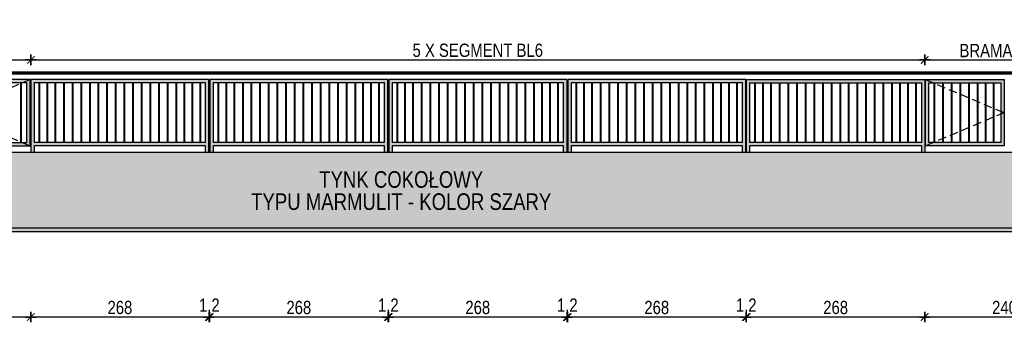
# Model space of a CAD drawing. Header units: millimetres. Extents: x 110792 to 170831, y 17890 to 25890.
# Tile 9 of 44: x 160023 to 161505, y 19734 to 20189. Entities that reach past the tile are written whole.
import ezdxf

# ---------------------------------------------------------------- set-up
doc = ezdxf.new("R2010")
doc.units = ezdxf.units.MM
doc.linetypes.add('DASHEDX2', pattern=[38.1, 25.4, -12.7])
doc.layers.get('DEFPOINTS').update_dxf_attribs({"lineweight": 9})
for name, color, linetype in [('_HSA_HATCH ELEWACJA', 8, 'Continuous'), ('_HSA_OPIS', 43, 'Continuous'), ('_HSA_PRZERYWANE', 153, 'DASHEDX2'), ('_HSA_WIDOKOWE', 1, 'Continuous'), ('_HSA_WIDOKOWE_CIENKIE', 8, 'Continuous'), ('_HSA_WYM_100', 141, 'Continuous'), ('_HSA_ŚCIANY_DZIAŁOWE', 6, 'Continuous')]:
    doc.layers.add(name, color=color, linetype=linetype)
doc.styles.add('ARIAL_100', font='Arial.ttf', dxfattribs={"width": 0.8, "height": 20})
doc.dimstyles.new('WYM_WEWN_100', dxfattribs={"dimtxt": 20, "dimasz": 2, "dimexe": 10, "dimexo": 0, "dimgap": 4, "dimtad": 1, "dimdec": 1, "dimrnd": 0.1, "dimtxsty": 'ARIAL_100', "dimblk": 'Wym-03', "dimcen": 0, "dimdle": 10, "dimse1": 1, "dimse2": 1, "dimclrt": 256, "dimazin": 2, "dimtfac": 1, "dimtdec": 1, "dimtix": 1, "dimtmove": 2, "dimatfit": 0, "dimfxl": 1, "dimtolj": 1, "dimtzin": 0, "dimarcsym": 0})

# ---------------------------------------------------------------- blocks, each defined once
blk = doc.blocks.new('A$C040a93fc')
at = {"true_color": 0xfffffe}
h = blk.add_hatch(color=7, dxfattribs=at)
h.dxf.hatch_style = 1
h.paths.add_polyline_path([(624.9, 110), (624.9, 10), (743.4, 10), (743.4, 110)])
h.paths.add_polyline_path([(629.9, 105), (738.4, 105), (738.4, 15), (629.9, 15)], flags=16)
h = blk.add_hatch(color=7, dxfattribs=at)
h.dxf.hatch_style = 1
h.paths.add_polyline_path([(744.4, 0), (749.4, 0), (749.4, 10), (1007.4, 10), (1007.4, 0), (1012.4, 0), (1012.4, 110), (744.4, 110)])
h.paths.add_polyline_path([(749.4, 105), (1007.4, 105), (1007.4, 15), (749.4, 15)], flags=16)
h = blk.add_hatch(color=7, dxfattribs=at)
h.dxf.hatch_style = 1
h.paths.add_polyline_path([(1013.6, 0), (1018.6, 0), (1018.6, 10), (1276.6, 10), (1276.6, 0), (1281.6, 0), (1281.6, 110), (1013.6, 110)])
h.paths.add_polyline_path([(1018.6, 105), (1276.6, 105), (1276.6, 15), (1018.6, 15)], flags=16)
h = blk.add_hatch(color=7, dxfattribs=at)
h.dxf.hatch_style = 1
h.paths.add_polyline_path([(1282.8, 0), (1287.8, 0), (1287.8, 10), (1545.8, 10), (1545.8, 0), (1550.8, 0), (1550.8, 110), (1282.8, 110)])
h.paths.add_polyline_path([(1287.8, 105), (1545.8, 105), (1545.8, 15), (1287.8, 15)], flags=16)
h = blk.add_hatch(color=7, dxfattribs=at)
h.dxf.hatch_style = 1
h.paths.add_polyline_path([(1552.1, 0), (1557.1, 0), (1557.1, 10), (1815.1, 10), (1815.1, 0), (1820.1, 0), (1820.1, 110), (1552.1, 110)])
h.paths.add_polyline_path([(1557.1, 105), (1815.1, 105), (1815.1, 15), (1557.1, 15)], flags=16)
h = blk.add_hatch(color=7, dxfattribs=at)
h.dxf.hatch_style = 1
h.paths.add_polyline_path([(1821.3, 110), (1821.3, 0), (1826.3, 0), (1826.3, 10), (2084.3, 10), (2084.3, 0), (2089.3, 0), (2089.3, 110)])
h.paths.add_polyline_path([(2084.3, 105), (2084.3, 15), (1826.3, 15), (1826.3, 105)], flags=16)
h = blk.add_hatch(color=7, dxfattribs=at)
h.dxf.hatch_style = 1
h.paths.add_polyline_path([(2090.3, 110), (2090.3, 10), (2208.8, 10), (2208.8, 110)])
h.paths.add_polyline_path([(2203.8, 105), (2203.8, 15), (2095.3, 15), (2095.3, 105)], flags=16)
at = {"ltscale": 10}
for p, q in [((1550.8, 110), (1550.8, 0)), ((1007.4, 15), (749.4, 15)), ((1276.6, 15), (1018.6, 15)), ((1545.8, 15), (1287.8, 15)), ((1815.1, 15), (1557.1, 15)), ((2084.3, 15), (1826.3, 15)), ((1007.4, 10), (749.4, 10)), ((1276.6, 10), (1018.6, 10)), ((1545.8, 10), (1287.8, 10)), ((1815.1, 10), (1557.1, 10)), ((2084.3, 10), (1826.3, 10))]:
    blk.add_line(p, q, dxfattribs=at)
for points in [[(624.9, 10), (743.4, 10), (743.4, 110), (624.9, 110)], [(629.9, 15), (738.4, 15), (738.4, 105), (629.9, 105)], [(2208.8, 10), (2090.3, 10), (2090.3, 110), (2208.8, 110)], [(2203.8, 15), (2095.3, 15), (2095.3, 105), (2203.8, 105)]]:
    blk.add_lwpolyline(points, close=True)
for points in [[(1012.4, 0), (1012.4, 110), (744.4, 110), (744.4, 0)], [(1007.4, 15), (1007.4, 105), (749.4, 105), (749.4, 15)], [(1281.6, 0), (1281.6, 110), (1013.6, 110), (1013.6, 0)], [(1276.6, 15), (1276.6, 105), (1018.6, 105), (1018.6, 15)], [(1550.8, 110), (1282.8, 110), (1282.8, 0)], [(1545.8, 15), (1545.8, 105), (1287.8, 105), (1287.8, 15)], [(1820.1, 0), (1820.1, 110), (1552.1, 110), (1552.1, 0)], [(1815.1, 15), (1815.1, 105), (1557.1, 105), (1557.1, 15)], [(1821.3, 0), (1821.3, 110), (2089.3, 110), (2089.3, 0)], [(1826.3, 15), (1826.3, 105), (2084.3, 105), (2084.3, 15)], [(749.4, 10), (749.4, 0)], [(1007.4, 0), (1007.4, 10)], [(1018.6, 10), (1018.6, 0)], [(1276.6, 0), (1276.6, 10)], [(1287.8, 10), (1287.8, 0)], [(1545.8, 0), (1545.8, 10)], [(1557.1, 10), (1557.1, 0)], [(1815.1, 0), (1815.1, 10)], [(1826.3, 0), (1826.3, 10)], [(2084.3, 10), (2084.3, 0)]]:
    blk.add_lwpolyline(points, dxfattribs=at)
at = {"layer": '_HSA_PRZERYWANE', "ltscale": 0.5}
for points in [[(743.4, 110), (624.9, 60), (743.4, 10)], [(2090.3, 110), (2208.8, 60), (2090.3, 10)]]:
    blk.add_lwpolyline(points, dxfattribs=at)
at = {"layer": '_HSA_WIDOKOWE_CIENKIE'}
for p, q in [((729.1, 15), (729.1, 105)), ((730.1, 15), (730.1, 105)), ((756.9, 15), (756.9, 105)), ((757.9, 15), (757.9, 105)), ((768.9, 15), (768.9, 105)), ((769.9, 15), (769.9, 105)), ((780.9, 15), (780.9, 105)), ((781.9, 15), (781.9, 105)), ((793.9, 15), (793.9, 105)), ((794.9, 15), (794.9, 105)), ((806.9, 15), (806.9, 105)), ((807.9, 15), (807.9, 105)), ((819.9, 15), (819.9, 105)), ((820.9, 15), (820.9, 105)), ((832.9, 15), (832.9, 105)), ((833.9, 15), (833.9, 105)), ((845.9, 15), (845.9, 105)), ((846.9, 15), (846.9, 105)), ((858.9, 15), (858.9, 105)), ((859.9, 15), (859.9, 105)), ((871.9, 15), (871.9, 105)), ((872.9, 15), (872.9, 105)), ((884.9, 15), (884.9, 105)), ((885.9, 15), (885.9, 105)), ((897.9, 15), (897.9, 105)), ((898.9, 15), (898.9, 105)), ((910.9, 15), (910.9, 105)), ((911.9, 15), (911.9, 105)), ((923.9, 15), (923.9, 105)), ((924.9, 15), (924.9, 105)), ((936.9, 15), (936.9, 105)), ((937.9, 15), (937.9, 105)), ((949.9, 15), (949.9, 105)), ((950.9, 15), (950.9, 105)), ((962.9, 15), (962.9, 105)), ((963.9, 15), (963.9, 105)), ((974.9, 15), (974.9, 105)), ((975.9, 15), (975.9, 105)), ((986.9, 15), (986.9, 105)), ((987.9, 15), (987.9, 105)), ((998.9, 15), (998.9, 105)), ((999.9, 15), (999.9, 105)), ((1026.1, 15), (1026.1, 105)), ((1027.1, 15), (1027.1, 105)), ((1038.1, 15), (1038.1, 105)), ((1039.1, 15), (1039.1, 105)), ((1050.1, 15), (1050.1, 105)), ((1051.1, 15), (1051.1, 105)), ((1063.1, 15), (1063.1, 105)), ((1064.1, 15), (1064.1, 105)), ((1076.1, 15), (1076.1, 105)), ((1077.1, 15), (1077.1, 105)), ((1089.1, 15), (1089.1, 105)), ((1090.1, 15), (1090.1, 105)), ((1102.1, 15), (1102.1, 105)), ((1103.1, 15), (1103.1, 105)), ((1115.1, 15), (1115.1, 105)), ((1116.1, 15), (1116.1, 105)), ((1128.1, 15), (1128.1, 105)), ((1129.1, 15), (1129.1, 105)), ((1141.1, 15), (1141.1, 105)), ((1142.1, 15), (1142.1, 105)), ((1154.1, 15), (1154.1, 105)), ((1155.1, 15), (1155.1, 105)), ((1167.1, 15), (1167.1, 105)), ((1168.1, 15), (1168.1, 105)), ((1180.1, 15), (1180.1, 105)), ((1181.1, 15), (1181.1, 105)), ((1193.1, 15), (1193.1, 105)), ((1194.1, 15), (1194.1, 105)), ((1206.1, 15), (1206.1, 105)), ((1207.1, 15), (1207.1, 105)), ((1219.1, 15), (1219.1, 105)), ((1220.1, 15), (1220.1, 105)), ((1232.1, 15), (1232.1, 105)), ((1233.1, 15), (1233.1, 105)), ((1244.1, 15), (1244.1, 105)), ((1245.1, 15), (1245.1, 105)), ((1256.1, 15), (1256.1, 105)), ((1257.1, 15), (1257.1, 105)), ((1268.1, 15), (1268.1, 105)), ((1269.1, 15), (1269.1, 105)), ((1295.3, 15), (1295.3, 105)), ((1296.3, 15), (1296.3, 105)), ((1307.3, 15), (1307.3, 105)), ((1308.3, 15), (1308.3, 105)), ((1319.3, 15), (1319.3, 105)), ((1320.3, 15), (1320.3, 105)), ((1332.3, 15), (1332.3, 105)), ((1333.3, 15), (1333.3, 105)), ((1345.3, 15), (1345.3, 105)), ((1346.3, 15), (1346.3, 105)), ((1358.3, 15), (1358.3, 105)), ((1359.3, 15), (1359.3, 105)), ((1371.3, 15), (1371.3, 105)), ((1372.3, 15), (1372.3, 105)), ((1384.3, 15), (1384.3, 105)), ((1385.3, 15), (1385.3, 105)), ((1397.3, 15), (1397.3, 105)), ((1398.3, 15), (1398.3, 105)), ((1410.3, 15), (1410.3, 105)), ((1411.3, 15), (1411.3, 105)), ((1423.3, 15), (1423.3, 105)), ((1424.3, 15), (1424.3, 105)), ((1436.3, 15), (1436.3, 105)), ((1437.3, 15), (1437.3, 105)), ((1449.3, 15), (1449.3, 105)), ((1450.3, 15), (1450.3, 105)), ((1462.3, 15), (1462.3, 105)), ((1463.3, 15), (1463.3, 105)), ((1475.3, 15), (1475.3, 105)), ((1476.3, 15), (1476.3, 105)), ((1488.3, 15), (1488.3, 105)), ((1489.3, 15), (1489.3, 105)), ((1501.3, 15), (1501.3, 105)), ((1502.3, 15), (1502.3, 105)), ((1513.3, 15), (1513.3, 105)), ((1514.3, 15), (1514.3, 105)), ((1525.3, 15), (1525.3, 105)), ((1526.3, 15), (1526.3, 105)), ((1537.3, 15), (1537.3, 105)), ((1538.3, 15), (1538.3, 105)), ((1564.6, 15), (1564.6, 105)), ((1565.6, 15), (1565.6, 105)), ((1576.6, 15), (1576.6, 105)), ((1577.6, 15), (1577.6, 105)), ((1588.6, 15), (1588.6, 105)), ((1589.6, 15), (1589.6, 105)), ((1601.6, 15), (1601.6, 105)), ((1602.6, 15), (1602.6, 105)), ((1614.6, 15), (1614.6, 105)), ((1615.6, 15), (1615.6, 105)), ((1627.6, 15), (1627.6, 105)), ((1628.6, 15), (1628.6, 105)), ((1640.6, 15), (1640.6, 105)), ((1641.6, 15), (1641.6, 105)), ((1653.6, 15), (1653.6, 105)), ((1654.6, 15), (1654.6, 105)), ((1666.6, 15), (1666.6, 105)), ((1667.6, 15), (1667.6, 105)), ((1679.6, 15), (1679.6, 105)), ((1680.6, 15), (1680.6, 105)), ((1692.6, 15), (1692.6, 105)), ((1693.6, 15), (1693.6, 105)), ((1705.6, 15), (1705.6, 105)), ((1706.6, 15), (1706.6, 105)), ((1718.6, 15), (1718.6, 105)), ((1719.6, 15), (1719.6, 105)), ((1731.6, 15), (1731.6, 105)), ((1732.6, 15), (1732.6, 105)), ((1744.6, 15), (1744.6, 105)), ((1745.6, 15), (1745.6, 105)), ((1757.6, 15), (1757.6, 105)), ((1758.6, 15), (1758.6, 105)), ((1770.6, 15), (1770.6, 105)), ((1771.6, 15), (1771.6, 105)), ((1782.6, 15), (1782.6, 105)), ((1783.6, 15), (1783.6, 105)), ((1794.6, 15), (1794.6, 105)), ((1795.6, 15), (1795.6, 105)), ((1806.6, 15), (1806.6, 105)), ((1807.6, 15), (1807.6, 105)), ((1833.8, 15), (1833.8, 105)), ((1834.8, 15), (1834.8, 105)), ((1845.8, 15), (1845.8, 105)), ((1846.8, 15), (1846.8, 105)), ((1857.8, 15), (1857.8, 105)), ((1858.8, 15), (1858.8, 105)), ((1870.8, 15), (1870.8, 105)), ((1871.8, 15), (1871.8, 105)), ((1883.8, 15), (1883.8, 105)), ((1884.8, 15), (1884.8, 105)), ((1896.8, 15), (1896.8, 105)), ((1897.8, 15), (1897.8, 105)), ((1909.8, 15), (1909.8, 105)), ((1910.8, 15), (1910.8, 105)), ((1922.8, 15), (1922.8, 105)), ((1923.8, 15), (1923.8, 105)), ((1935.8, 15), (1935.8, 105)), ((1936.8, 15), (1936.8, 105)), ((1948.8, 15), (1948.8, 105)), ((1949.8, 15), (1949.8, 105)), ((1961.8, 15), (1961.8, 105)), ((1962.8, 15), (1962.8, 105)), ((1974.8, 15), (1974.8, 105)), ((1975.8, 15), (1975.8, 105)), ((1987.8, 15), (1987.8, 105)), ((1988.8, 15), (1988.8, 105)), ((2000.8, 15), (2000.8, 105)), ((2001.8, 15), (2001.8, 105)), ((2013.8, 15), (2013.8, 105)), ((2014.8, 15), (2014.8, 105)), ((2026.8, 15), (2026.8, 105)), ((2027.8, 15), (2027.8, 105)), ((2039.8, 15), (2039.8, 105)), ((2040.8, 15), (2040.8, 105)), ((2051.8, 15), (2051.8, 105)), ((2052.8, 15), (2052.8, 105)), ((2063.8, 15), (2063.8, 105)), ((2064.8, 15), (2064.8, 105)), ((2075.8, 15), (2075.8, 105)), ((2076.8, 15), (2076.8, 105)), ((2103.5, 15), (2103.5, 105)), ((2104.5, 15), (2104.5, 105)), ((2116.5, 15), (2116.5, 105)), ((2117.5, 15), (2117.5, 105)), ((2129.5, 15), (2129.5, 105)), ((2130.5, 15), (2130.5, 105)), ((2142.5, 15), (2142.5, 105)), ((2143.5, 15), (2143.5, 105)), ((2155.5, 15), (2155.5, 105)), ((2156.5, 15), (2156.5, 105)), ((2168.5, 15), (2168.5, 105)), ((2169.5, 15), (2169.5, 105)), ((2180.5, 15), (2180.5, 105)), ((2181.5, 15), (2181.5, 105)), ((2192.5, 15), (2192.5, 105)), ((2193.5, 15), (2193.5, 105))]:
    blk.add_line(p, q, dxfattribs=at)
blk = doc.blocks.new('Wym-03')
for p, q in [((-4, 0), (4, 0)), ((0, 4), (0, -4))]:
    blk.add_line(p, q)
blk.add_lwpolyline([(-2.83, -2.83, 0.8, 0.8, 0), (2.83, 2.83, 0.05, 0.05, 0)], format="xyseb")
blk = doc.blocks.new('*D172')
at = {"layer": '_HSA_OPIS', "color": 0, "lineweight": -2, "transparency": 16777216}
blk.add_line((160042.2, 20128.6), (161383.1, 20128.6), dxfattribs=at)
at = {"layer": 'DEFPOINTS', "color": 0, "transparency": 16777216}
for p in [(161385.1, 20128.6), (160040.2, 20099.1), (161385.1, 20099.1)]:
    blk.add_point(p, dxfattribs=at)
at = {"layer": '_HSA_OPIS', "color": 0, "lineweight": -2, "transparency": 16777216, "xscale": 2, "yscale": 2, "zscale": 2, "rotation": 180}
blk.add_blockref('Wym-03', (160040.2, 20128.6), dxfattribs=at)
at = {"layer": '_HSA_OPIS', "color": 0, "lineweight": -2, "transparency": 16777216, "xscale": 2, "yscale": 2, "zscale": 2}
blk.add_blockref('Wym-03', (161385.1, 20128.6), dxfattribs=at)
at = {"layer": '_HSA_OPIS', "transparency": 16777216, "insert": (160712.6, 20143), "char_height": 20, "width": 194.025, "attachment_point": 5, "style": 'ARIAL_100'}
blk.add_mtext('\\A1;5 X SEGMENT BL6', dxfattribs=at)
blk = doc.blocks.new('*D161')
at = {"layer": '_HSA_OPIS', "color": 0, "lineweight": -2, "transparency": 16777216}
blk.add_line((159802.2, 20128.6), (160038.2, 20128.6), dxfattribs=at)
at = {"layer": 'DEFPOINTS', "color": 0, "transparency": 16777216}
for p in [(160040.2, 20128.6), (159800.2, 20099.1), (160040.2, 20099.1)]:
    blk.add_point(p, dxfattribs=at)
at = {"layer": '_HSA_OPIS', "color": 0, "lineweight": -2, "transparency": 16777216, "xscale": 2, "yscale": 2, "zscale": 2, "rotation": 180}
blk.add_blockref('Wym-03', (159800.2, 20128.6), dxfattribs=at)
at = {"layer": '_HSA_OPIS', "color": 0, "lineweight": -2, "transparency": 16777216, "xscale": 2, "yscale": 2, "zscale": 2}
blk.add_blockref('Wym-03', (160040.2, 20128.6), dxfattribs=at)
at = {"layer": '_HSA_OPIS', "transparency": 16777216, "insert": (159920.2, 20142.7), "char_height": 20, "attachment_point": 5, "style": 'ARIAL_100'}
blk.add_mtext('\\A1;BRAMA BR 2', dxfattribs=at)
blk = doc.blocks.new('*D164')
at = {"layer": '_HSA_OPIS', "color": 0, "lineweight": -2, "transparency": 16777216}
blk.add_line((161387.1, 20128.6), (161623.1, 20128.6), dxfattribs=at)
at = {"layer": 'DEFPOINTS', "color": 0, "transparency": 16777216}
for p in [(161625.1, 20128.6), (161385.1, 20099.1), (161625.1, 20099.1)]:
    blk.add_point(p, dxfattribs=at)
at = {"layer": '_HSA_OPIS', "color": 0, "lineweight": -2, "transparency": 16777216, "xscale": 2, "yscale": 2, "zscale": 2, "rotation": 180}
blk.add_blockref('Wym-03', (161385.1, 20128.6), dxfattribs=at)
at = {"layer": '_HSA_OPIS', "color": 0, "lineweight": -2, "transparency": 16777216, "xscale": 2, "yscale": 2, "zscale": 2}
blk.add_blockref('Wym-03', (161625.1, 20128.6), dxfattribs=at)
at = {"layer": '_HSA_OPIS', "transparency": 16777216, "insert": (161505.1, 20142.7), "char_height": 20, "attachment_point": 5, "style": 'ARIAL_100'}
blk.add_mtext('\\A1;BRAMA BR 2', dxfattribs=at)
blk = doc.blocks.new('*D199')
at = {"layer": '_HSA_WYM_100', "color": 0, "lineweight": -2, "transparency": 16777216}
blk.add_line((161623.1, 19741.6), (161387.1, 19741.6), dxfattribs=at)
at = {"layer": 'DEFPOINTS', "color": 0, "transparency": 16777216}
for p in [(161385.1, 19989.1), (161625.1, 19989.1), (161385.1, 19741.6)]:
    blk.add_point(p, dxfattribs=at)
at = {"layer": '_HSA_WYM_100', "color": 0, "lineweight": -2, "transparency": 16777216, "xscale": 2, "yscale": 2, "zscale": 2, "rotation": 180}
blk.add_blockref('Wym-03', (161385.1, 19741.6), dxfattribs=at)
at = {"layer": '_HSA_WYM_100', "color": 0, "lineweight": -2, "transparency": 16777216, "xscale": 2, "yscale": 2, "zscale": 2}
blk.add_blockref('Wym-03', (161625.1, 19741.6), dxfattribs=at)
at = {"layer": '_HSA_WYM_100', "transparency": 16777216, "insert": (161505.1, 19755.8), "char_height": 20, "attachment_point": 5, "style": 'ARIAL_100'}
blk.add_mtext('\\A1;240', dxfattribs=at)
blk = doc.blocks.new('*D200')
at = {"layer": '_HSA_WYM_100', "color": 0, "lineweight": -2, "transparency": 16777216}
blk.add_line((161383.1, 19741.6), (161119.1, 19741.6), dxfattribs=at)
at = {"layer": 'DEFPOINTS', "color": 0, "transparency": 16777216}
for p in [(161117.1, 19989.1), (161385.1, 19989.1), (161117.1, 19741.6)]:
    blk.add_point(p, dxfattribs=at)
at = {"layer": '_HSA_WYM_100', "color": 0, "lineweight": -2, "transparency": 16777216, "xscale": 2, "yscale": 2, "zscale": 2, "rotation": 180}
blk.add_blockref('Wym-03', (161117.1, 19741.6), dxfattribs=at)
at = {"layer": '_HSA_WYM_100', "color": 0, "lineweight": -2, "transparency": 16777216, "xscale": 2, "yscale": 2, "zscale": 2}
blk.add_blockref('Wym-03', (161385.1, 19741.6), dxfattribs=at)
at = {"layer": '_HSA_WYM_100', "transparency": 16777216, "insert": (161251.1, 19755.8), "char_height": 20, "attachment_point": 5, "style": 'ARIAL_100'}
blk.add_mtext('\\A1;268', dxfattribs=at)
blk = doc.blocks.new('*D201')
at = {"layer": '_HSA_WYM_100', "color": 0, "lineweight": -2, "transparency": 16777216}
for p, q in [((161113.9, 19741.6), (161111.9, 19741.6)), ((161117.1, 19741.6), (161115.9, 19741.6)), ((161119.1, 19741.6), (161121.1, 19741.6))]:
    blk.add_line(p, q, dxfattribs=at)
at = {"layer": 'DEFPOINTS', "color": 0, "transparency": 16777216}
for p in [(161115.9, 19989.1), (161117.1, 19989.1), (161115.9, 19741.6)]:
    blk.add_point(p, dxfattribs=at)
at = {"layer": '_HSA_WYM_100', "color": 0, "lineweight": -2, "transparency": 16777216, "xscale": 2, "yscale": 2, "zscale": 2}
blk.add_blockref('Wym-03', (161115.9, 19741.6), dxfattribs=at)
at = {"layer": '_HSA_WYM_100', "color": 0, "lineweight": -2, "transparency": 16777216, "xscale": 2, "yscale": 2, "zscale": 2, "rotation": 180}
blk.add_blockref('Wym-03', (161117.1, 19741.6), dxfattribs=at)
at = {"layer": '_HSA_WYM_100', "transparency": 16777216, "insert": (161116.5, 19757.6), "char_height": 20, "attachment_point": 5, "style": 'ARIAL_100'}
blk.add_mtext('\\A1;1,2', dxfattribs=at)
blk = doc.blocks.new('*D230')
at = {"layer": '_HSA_WYM_100', "color": 0, "lineweight": -2, "transparency": 16777216}
blk.add_line((161113.9, 19741.6), (160849.9, 19741.6), dxfattribs=at)
at = {"layer": 'DEFPOINTS', "color": 0, "transparency": 16777216}
for p in [(160847.9, 19989.1), (161115.9, 19989.1), (160847.9, 19741.6)]:
    blk.add_point(p, dxfattribs=at)
at = {"layer": '_HSA_WYM_100', "color": 0, "lineweight": -2, "transparency": 16777216, "xscale": 2, "yscale": 2, "zscale": 2, "rotation": 180}
blk.add_blockref('Wym-03', (160847.9, 19741.6), dxfattribs=at)
at = {"layer": '_HSA_WYM_100', "color": 0, "lineweight": -2, "transparency": 16777216, "xscale": 2, "yscale": 2, "zscale": 2}
blk.add_blockref('Wym-03', (161115.9, 19741.6), dxfattribs=at)
at = {"layer": '_HSA_WYM_100', "transparency": 16777216, "insert": (160981.9, 19755.8), "char_height": 20, "attachment_point": 5, "style": 'ARIAL_100'}
blk.add_mtext('\\A1;268', dxfattribs=at)
blk = doc.blocks.new('*D231')
at = {"layer": '_HSA_WYM_100', "color": 0, "lineweight": -2, "transparency": 16777216}
for p, q in [((160844.6, 19741.6), (160842.6, 19741.6)), ((160847.9, 19741.6), (160846.6, 19741.6)), ((160849.9, 19741.6), (160851.9, 19741.6))]:
    blk.add_line(p, q, dxfattribs=at)
at = {"layer": 'DEFPOINTS', "color": 0, "transparency": 16777216}
for p in [(160846.6, 19989.1), (160847.9, 19989.1), (160846.6, 19741.6)]:
    blk.add_point(p, dxfattribs=at)
at = {"layer": '_HSA_WYM_100', "color": 0, "lineweight": -2, "transparency": 16777216, "xscale": 2, "yscale": 2, "zscale": 2}
blk.add_blockref('Wym-03', (160846.6, 19741.6), dxfattribs=at)
at = {"layer": '_HSA_WYM_100', "color": 0, "lineweight": -2, "transparency": 16777216, "xscale": 2, "yscale": 2, "zscale": 2, "rotation": 180}
blk.add_blockref('Wym-03', (160847.9, 19741.6), dxfattribs=at)
at = {"layer": '_HSA_WYM_100', "transparency": 16777216, "insert": (160847.3, 19757.6), "char_height": 20, "attachment_point": 5, "style": 'ARIAL_100'}
blk.add_mtext('\\A1;1,2', dxfattribs=at)
blk = doc.blocks.new('*D232')
at = {"layer": '_HSA_WYM_100', "color": 0, "lineweight": -2, "transparency": 16777216}
blk.add_line((160844.6, 19741.6), (160580.6, 19741.6), dxfattribs=at)
at = {"layer": 'DEFPOINTS', "color": 0, "transparency": 16777216}
for p in [(160578.6, 19989.1), (160846.6, 19989.1), (160578.6, 19741.6)]:
    blk.add_point(p, dxfattribs=at)
at = {"layer": '_HSA_WYM_100', "color": 0, "lineweight": -2, "transparency": 16777216, "xscale": 2, "yscale": 2, "zscale": 2, "rotation": 180}
blk.add_blockref('Wym-03', (160578.6, 19741.6), dxfattribs=at)
at = {"layer": '_HSA_WYM_100', "color": 0, "lineweight": -2, "transparency": 16777216, "xscale": 2, "yscale": 2, "zscale": 2}
blk.add_blockref('Wym-03', (160846.6, 19741.6), dxfattribs=at)
at = {"layer": '_HSA_WYM_100', "transparency": 16777216, "insert": (160712.6, 19755.8), "char_height": 20, "attachment_point": 5, "style": 'ARIAL_100'}
blk.add_mtext('\\A1;268', dxfattribs=at)
blk = doc.blocks.new('*D233')
at = {"layer": '_HSA_WYM_100', "color": 0, "lineweight": -2, "transparency": 16777216}
for p, q in [((160575.4, 19741.6), (160573.4, 19741.6)), ((160578.6, 19741.6), (160577.4, 19741.6)), ((160580.6, 19741.6), (160582.6, 19741.6))]:
    blk.add_line(p, q, dxfattribs=at)
at = {"layer": 'DEFPOINTS', "color": 0, "transparency": 16777216}
for p in [(160577.4, 19989.1), (160578.6, 19989.1), (160577.4, 19741.6)]:
    blk.add_point(p, dxfattribs=at)
at = {"layer": '_HSA_WYM_100', "color": 0, "lineweight": -2, "transparency": 16777216, "xscale": 2, "yscale": 2, "zscale": 2}
blk.add_blockref('Wym-03', (160577.4, 19741.6), dxfattribs=at)
at = {"layer": '_HSA_WYM_100', "color": 0, "lineweight": -2, "transparency": 16777216, "xscale": 2, "yscale": 2, "zscale": 2, "rotation": 180}
blk.add_blockref('Wym-03', (160578.6, 19741.6), dxfattribs=at)
at = {"layer": '_HSA_WYM_100', "transparency": 16777216, "insert": (160578, 19757.6), "char_height": 20, "attachment_point": 5, "style": 'ARIAL_100'}
blk.add_mtext('\\A1;1,2', dxfattribs=at)
blk = doc.blocks.new('*D234')
at = {"layer": '_HSA_WYM_100', "color": 0, "lineweight": -2, "transparency": 16777216}
blk.add_line((160575.4, 19741.6), (160311.4, 19741.6), dxfattribs=at)
at = {"layer": 'DEFPOINTS', "color": 0, "transparency": 16777216}
for p in [(160309.4, 19989.1), (160577.4, 19989.1), (160309.4, 19741.6)]:
    blk.add_point(p, dxfattribs=at)
at = {"layer": '_HSA_WYM_100', "color": 0, "lineweight": -2, "transparency": 16777216, "xscale": 2, "yscale": 2, "zscale": 2, "rotation": 180}
blk.add_blockref('Wym-03', (160309.4, 19741.6), dxfattribs=at)
at = {"layer": '_HSA_WYM_100', "color": 0, "lineweight": -2, "transparency": 16777216, "xscale": 2, "yscale": 2, "zscale": 2}
blk.add_blockref('Wym-03', (160577.4, 19741.6), dxfattribs=at)
at = {"layer": '_HSA_WYM_100', "transparency": 16777216, "insert": (160443.4, 19755.8), "char_height": 20, "attachment_point": 5, "style": 'ARIAL_100'}
blk.add_mtext('\\A1;268', dxfattribs=at)
blk = doc.blocks.new('*D218')
at = {"layer": '_HSA_WYM_100', "color": 0, "lineweight": -2, "transparency": 16777216}
for p, q in [((160306.2, 19741.6), (160304.2, 19741.6)), ((160309.4, 19741.6), (160308.2, 19741.6)), ((160311.4, 19741.6), (160313.4, 19741.6))]:
    blk.add_line(p, q, dxfattribs=at)
at = {"layer": 'DEFPOINTS', "color": 0, "transparency": 16777216}
for p in [(160308.2, 19989.1), (160309.4, 19989.1), (160308.2, 19741.6)]:
    blk.add_point(p, dxfattribs=at)
at = {"layer": '_HSA_WYM_100', "color": 0, "lineweight": -2, "transparency": 16777216, "xscale": 2, "yscale": 2, "zscale": 2}
blk.add_blockref('Wym-03', (160308.2, 19741.6), dxfattribs=at)
at = {"layer": '_HSA_WYM_100', "color": 0, "lineweight": -2, "transparency": 16777216, "xscale": 2, "yscale": 2, "zscale": 2, "rotation": 180}
blk.add_blockref('Wym-03', (160309.4, 19741.6), dxfattribs=at)
at = {"layer": '_HSA_WYM_100', "transparency": 16777216, "insert": (160308.8, 19757.6), "char_height": 20, "attachment_point": 5, "style": 'ARIAL_100'}
blk.add_mtext('\\A1;1,2', dxfattribs=at)
blk = doc.blocks.new('*D219')
at = {"layer": '_HSA_WYM_100', "color": 0, "lineweight": -2, "transparency": 16777216}
blk.add_line((160306.2, 19741.6), (160042.2, 19741.6), dxfattribs=at)
at = {"layer": 'DEFPOINTS', "color": 0, "transparency": 16777216}
for p in [(160040.2, 19989.1), (160308.2, 19989.1), (160040.2, 19741.6)]:
    blk.add_point(p, dxfattribs=at)
at = {"layer": '_HSA_WYM_100', "color": 0, "lineweight": -2, "transparency": 16777216, "xscale": 2, "yscale": 2, "zscale": 2, "rotation": 180}
blk.add_blockref('Wym-03', (160040.2, 19741.6), dxfattribs=at)
at = {"layer": '_HSA_WYM_100', "color": 0, "lineweight": -2, "transparency": 16777216, "xscale": 2, "yscale": 2, "zscale": 2}
blk.add_blockref('Wym-03', (160308.2, 19741.6), dxfattribs=at)
at = {"layer": '_HSA_WYM_100', "transparency": 16777216, "insert": (160174.2, 19755.8), "char_height": 20, "attachment_point": 5, "style": 'ARIAL_100'}
blk.add_mtext('\\A1;268', dxfattribs=at)
blk = doc.blocks.new('*D220')
at = {"layer": '_HSA_WYM_100', "color": 0, "lineweight": -2, "transparency": 16777216}
blk.add_line((160038.2, 19741.6), (159802.2, 19741.6), dxfattribs=at)
at = {"layer": 'DEFPOINTS', "color": 0, "transparency": 16777216}
for p in [(159800.2, 19989.1), (160040.2, 19989.1), (159800.2, 19741.6)]:
    blk.add_point(p, dxfattribs=at)
at = {"layer": '_HSA_WYM_100', "color": 0, "lineweight": -2, "transparency": 16777216, "xscale": 2, "yscale": 2, "zscale": 2, "rotation": 180}
blk.add_blockref('Wym-03', (159800.2, 19741.6), dxfattribs=at)
at = {"layer": '_HSA_WYM_100', "color": 0, "lineweight": -2, "transparency": 16777216, "xscale": 2, "yscale": 2, "zscale": 2}
blk.add_blockref('Wym-03', (160040.2, 19741.6), dxfattribs=at)
at = {"layer": '_HSA_WYM_100', "transparency": 16777216, "insert": (159920.2, 19755.8), "char_height": 20, "attachment_point": 5, "style": 'ARIAL_100'}
blk.add_mtext('\\A1;240', dxfattribs=at)

msp = doc.modelspace()

# ---------------------------------------------------------------- hatches: boundary and pattern name
at = {"layer": '_HSA_HATCH ELEWACJA', "true_color": 0xb8b8b8}
h = msp.add_hatch(color=9, dxfattribs=at)
h.dxf.hatch_style = 1
h.paths.add_polyline_path([(166614.33, 19989.13), (157196.33, 19989.13), (156446.33, 19890.13), (157265.83, 19875.13), (166614.33, 19875.13)])
at = {"layer": '_HSA_WIDOKOWE', "ltscale": 10}
h = msp.add_hatch(color=256, dxfattribs=at)
h.dxf.hatch_style = 1
h.paths.add_polyline_path([(156381.33, 19885.13), (156446.28, 19885.13), (157265.73, 19870.14), (166802.33, 19870.13), (166802.33, 19875.13), (157265.83, 19875.13), (156446.33, 19890.13), (156381.33, 19890.13)])

# ---------------------------------------------------------------- linework, layer by layer
at = {"layer": '_HSA_PRZERYWANE', "ltscale": 0.5, "const_width": 5}
msp.add_lwpolyline([(166802.33, 19870.13), (166802.33, 20109.13), (156381.33, 20109.13)], dxfattribs=at)
at = {"layer": '_HSA_WIDOKOWE', "ltscale": 10}
msp.add_lwpolyline([(156381.33, 19885.13), (156446.28, 19885.13), (157265.73, 19870.14), (166802.33, 19870.13), (166802.33, 19875.13), (157265.83, 19875.13), (156446.33, 19890.13), (156381.33, 19890.13)], close=True, dxfattribs=at)
at = {"layer": '_HSA_ŚCIANY_DZIAŁOWE', "ltscale": 10}
msp.add_line((166739.33, 19989.13), (157326.33, 19989.13), dxfattribs=at)

# ---------------------------------------------------------------- block references
at = {"layer": '_HSA_WIDOKOWE', "ltscale": 10}
msp.add_blockref('A$C040a93fc', (159295.83, 19989.13), dxfattribs=at)

# ---------------------------------------------------------------- texts
at = {"layer": '_HSA_OPIS', "insert": (160344.13, 19961.12), "char_height": 25, "attachment_point": 1, "line_spacing_factor": 0.8, "style": 'ARIAL_100'}
msp.add_mtext_dynamic_manual_height_columns('\\pxqc;TYNK COKOŁOWY \\PTYPU MARMULIT - KOLOR SZARY', width=506.6333, gutter_width=12.5, heights=[0], dxfattribs=at)

# ---------------------------------------------------------------- dimensions: what is measured, and where the dimension line sits
at = {"layer": '_HSA_OPIS'}
for p1, p2, text, picture, middle in [((159800.21, 20099.13), (160040.21, 20099.13), 'BRAMA BR 2', '*D161', (159920.21, 20142.66)), ((161385.08, 20099.13), (161625.08, 20099.13), 'BRAMA BR 2', '*D164', (161505.08, 20142.66)), ((160040.21, 20099.13), (161385.08, 20099.13), '5 X SEGMENT BL6', '*D172', (160712.64, 20142.96))]:
    dim = msp.add_aligned_dim(p1=p1, p2=p2, distance=29.48, text=text, dimstyle='WYM_WEWN_100', dxfattribs=at)
    dim.commit()
    dim.dimension.update_dxf_attribs({"geometry": picture, "text_midpoint": middle})
at = {"layer": '_HSA_WYM_100'}
for base, p1, p2, picture, middle in [((159800.21, 19741.6), (160040.21, 19989.13), (159800.21, 19989.13), '*D220', (159920.21, 19755.81)), ((160040.21, 19741.6), (160308.21, 19989.13), (160040.21, 19989.13), '*D219', (160174.21, 19755.81)), ((160308.21, 19741.6), (160309.41, 19989.13), (160308.21, 19989.13), '*D218', (160308.81, 19757.62)), ((160309.41, 19741.6), (160577.41, 19989.13), (160309.41, 19989.13), '*D234', (160443.41, 19755.81)), ((160577.41, 19741.6), (160578.64, 19989.13), (160577.41, 19989.13), '*D233', (160578.02, 19757.62)), ((160578.64, 19741.6), (160846.64, 19989.13), (160578.64, 19989.13), '*D232', (160712.64, 19755.81)), ((160846.64, 19741.6), (160847.88, 19989.13), (160846.64, 19989.13), '*D231', (160847.26, 19757.62)), ((160847.88, 19741.6), (161115.88, 19989.13), (160847.88, 19989.13), '*D230', (160981.88, 19755.81)), ((161115.88, 19741.6), (161117.08, 19989.13), (161115.88, 19989.13), '*D201', (161116.48, 19757.62)), ((161117.08, 19741.6), (161385.08, 19989.13), (161117.08, 19989.13), '*D200', (161251.08, 19755.81)), ((161385.08, 19741.6), (161625.08, 19989.13), (161385.08, 19989.13), '*D199', (161505.08, 19755.81))]:
    dim = msp.add_linear_dim(base=base, p1=p1, p2=p2, dimstyle='WYM_WEWN_100', dxfattribs=at)
    dim.commit()
    dim.dimension.update_dxf_attribs({"geometry": picture, "text_midpoint": middle})

doc.saveas('drawing.dxf')
